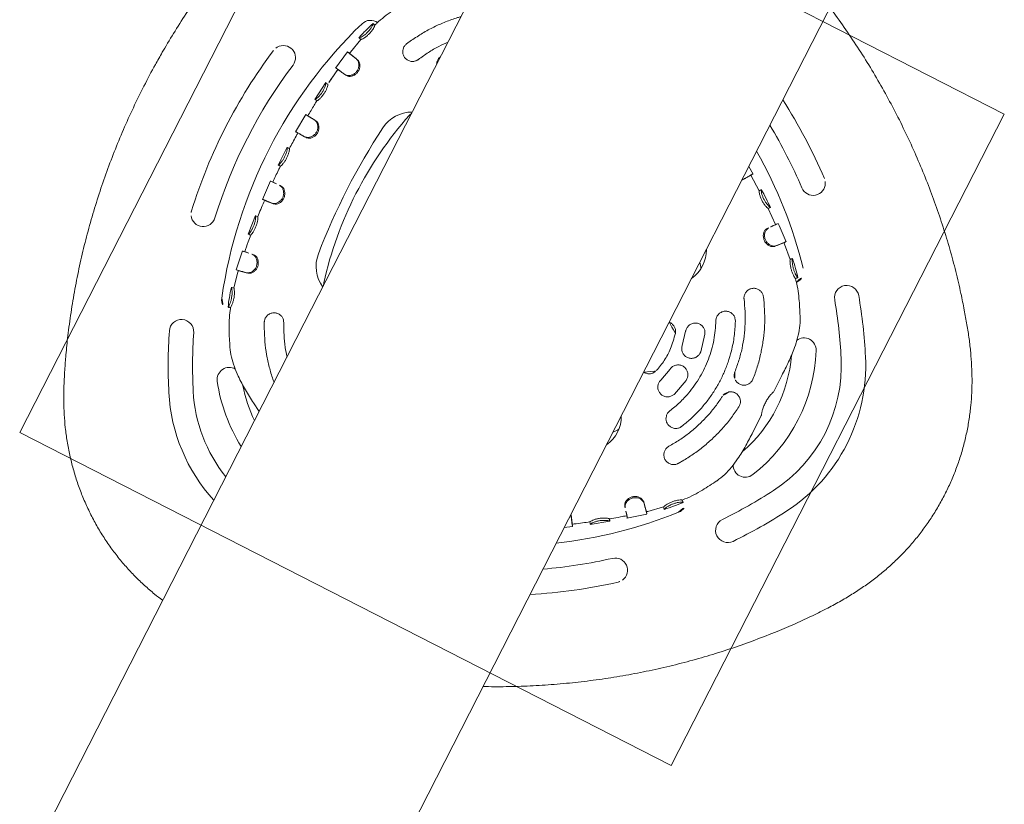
# Model space of a CAD drawing. Extents: x 5459245 to 5462690, y 5971016 to 5972523.
# Tile 88 of 136: x 5462451.55 to 5462451.953, y 5972211.051 to 5972211.373. Entities that reach past the tile are written whole.
import ezdxf

# ---------------------------------------------------------------- set-up
doc = ezdxf.new("R2010")
doc.units = 0
doc.layers.add('A_MAŁA ARCHITEKTURA', color=195, linetype='CONTINUOUS', lineweight=9)

# ---------------------------------------------------------------- blocks, each defined once
blk = doc.blocks.new('A$C43995eb0')
at = {"layer": 'A_MAŁA ARCHITEKTURA'}
for p, q in [((3836.64, 150), (4136.64, 150)), ((3836.64, 150), (3836.64, -150)), ((4136.64, 150), (4136.64, -150)), ((3836.64, -150), (4136.64, -150))]:
    blk.add_line(p, q, dxfattribs=at)
at = {"layer": 'A_MAŁA ARCHITEKTURA', "linetype": 'Continuous'}
for p, q in [((3981.22, 117.57), (3973.64, 117.57)), ((3999.64, 117.57), (3992.12, 117.57)), ((3935.58, 104.41), (3934.94, 105.18)), ((3934.94, 105.18), (3934.95, 105.18)), ((4037.68, 104.39), (4038.32, 105.16)), ((4038.32, 105.16), (4038.33, 105.19)), ((3935.58, 104.41), (3935.59, 104.41)), ((4037.68, 104.39), (4037.69, 104.42)), ((3929.64, 98.91), (3925.1, 93.98)), ((3929.62, 98.93), (3928.9, 99.63)), ((3928.93, 99.6), (3928.9, 99.63)), ((3929.6, 98.94), (3929.62, 98.93)), ((3950.42, 97.55), (3948.29, 96.15)), ((4024.99, 96.15), (4022.86, 97.55)), ((4048.18, 93.98), (4043.64, 98.92)), ((4043.65, 98.91), (4044.37, 99.62)), ((3925.1, 93.98), (3924.72, 93.49)), ((4048.57, 93.5), (4048.18, 93.98)), ((4049.32, 94.13), (4048.54, 93.49)), ((4054.56, 87.65), (4049.31, 94.18)), ((3927.69, 90.94), (3927.12, 91.41)), ((4045.52, 90.76), (4046.06, 91.22)), ((3919.67, 87.13), (3915.13, 81.41)), ((3919.58, 87.19), (3918.8, 87.8)), ((3922.63, 84.77), (3922.06, 85.23)), ((3914.34, 82), (3914.33, 82)), ((3915.14, 81.4), (3914.34, 82)), ((3980.04, 83.5), (3972.89, 81.8)), ((4000.39, 81.8), (3993.24, 83.5)), ((4058.07, 81.34), (4058.87, 81.94)), ((4058.07, 81.34), (4058.07, 81.35)), ((4058.88, 81.95), (4058.71, 81.83)), ((4063.7, 75.33), (4058.87, 82.01)), ((4058.87, 81.94), (4058.87, 81.94)), ((3910.45, 74.79), (3906.27, 68.81)), ((3909.54, 75.42), (3909.57, 75.41)), ((3910.39, 74.84), (3909.57, 75.41)), ((3975.39, 74.2), (3981.24, 75.59)), ((3992.04, 75.59), (3997.89, 74.2)), ((3905.47, 69.52), (3903.48, 66.5)), ((4066.93, 68.77), (4067.76, 69.32)), ((4069.64, 66.5), (4067.77, 69.39)), ((4043.6, 66.5), (3728.38, 66.5)), ((3909.45, 66.5), (3908.93, 67.06)), ((3909.54, 66.65), (3908.93, 67.06)), ((3947.56, 66.5), (3947.98, 66.93)), ((4025.31, 66.93), (4025.72, 66.5)), ((4282.87, 66.5), (4043.6, 66.5)), ((4063.77, 66.61), (4064.38, 67.02)), ((3728.38, -66.5), (4043.6, -66.5)), ((3948.01, -66.95), (3946.87, -66.5)), ((4026.41, -66.5), (4025.27, -66.95)), ((4043.6, -66.5), (4282.87, -66.5)), ((4082.16, -70.16), (4084.27, -66.5)), ((3920.27, -80.14), (3922.55, -81.29)), ((4050.73, -81.29), (4053.05, -80.13)), ((3921.72, -96.38), (3921.37, -97.32)), ((4035.89, -96.5), (4036.02, -97.22)), ((4051.55, -96.41), (4051.57, -96.4)), ((3921.36, -97.3), (3921.37, -97.32)), ((3929.21, -99.79), (3929.19, -99.81)), ((3929.46, -98.82), (3929.21, -99.79)), ((3929.45, -98.81), (3936.03, -100.28)), ((3936.03, -100.28), (3936.61, -100.38)), ((3936.61, -100.36), (3936.45, -101.34)), ((3945.32, -97.61), (3945.22, -98.33)), ((3975.49, -100.47), (3975.46, -101.21)), ((3997.83, -100.53), (3997.85, -101.27)), ((4005.8, -100.13), (4005.85, -100.87)), ((4036.67, -100.37), (4037.26, -100.28)), ((4036.84, -101.33), (4036.67, -100.33)), ((4036.67, -100.34), (4036.83, -101.32)), ((4037.26, -100.28), (4043.84, -98.81)), ((4043.83, -98.84), (4044.08, -99.81)), ((4051.9, -97.35), (4051.92, -97.34)), ((3936.39, -101.36), (3944.66, -102.64)), ((3951.71, -103.55), (3959.92, -104.4)), ((3951.77, -103.49), (3951.77, -103.52)), ((3951.83, -103.02), (3951.78, -103.47)), ((3959.95, -103.36), (3959.86, -104.35)), ((3959.86, -104.35), (3959.86, -104.36)), ((3967.1, -104.95), (3975.35, -105.37)), ((3967.22, -103.92), (3967.15, -104.92)), ((3982.59, -104.51), (3982.59, -104.53)), ((3990.69, -104.53), (3990.69, -104.52)), ((3990.69, -104.53), (3990.7, -105.53)), ((3997.96, -105.37), (4006.19, -104.95)), ((4006.07, -103.91), (4006.14, -104.91)), ((4013.34, -103.36), (4013.43, -104.37)), ((4013.37, -104.39), (4021.58, -103.55)), ((4021.42, -102.54), (4021.42, -102.53)), ((4021.42, -102.54), (4021.53, -103.53)), ((4021.53, -103.52), (4021.53, -103.47)), ((4021.53, -103.53), (4021.53, -103.52)), ((4028.65, -102.64), (4036.89, -101.36)), ((3982.53, -105.56), (3990.76, -105.55)), ((3982.58, -105.5), (3982.58, -105.53)), ((3990.7, -105.53), (3990.71, -105.52)), ((3998.02, -105.34), (3998.02, -105.35))]:
    blk.add_line(p, q, dxfattribs=at)
at = {"layer": 'A_MAŁA ARCHITEKTURA', "linetype": 'Continuous', "flags": 128}
for points in [[(4062.81, 74.78), (4063.23, 75.07), (4063.64, 75.36)], [(3947.98, 66.93), (3949.11, 67.79), (3949.75, 68.09)], [(4023.54, 68.09), (4024.17, 67.79), (4025.31, 66.93)], [(4051.55, -96.41), (4051.64, -96.65), (4051.73, -96.88), (4051.9, -97.35)], [(3967.52, -100.03), (3967.5, -100.4), (3967.47, -100.77)], [(4028.02, -97.74), (4028.08, -98.11), (4028.13, -98.48)], [(4006.14, -104.91), (4006.1, -104.41), (4006.07, -103.9)]]:
    blk.add_lwpolyline(points, dxfattribs=at)
at = {"layer": 'A_MAŁA ARCHITEKTURA', "linetype": 'Continuous'}
for centre, radius, start, end in [((3986.64, 83.16), 70.96, 60, 120), ((4058.66, -41.58), 215, 120, 126.7316), ((3986.64, 83.16), 60.96, 60, 120), ((3914.62, -41.58), 215, 53.2684, 60), ((4058.66, -41.58), 205, 120, 126.7316), ((3914.62, -41.58), 205, 53.2684, 60), ((3933.07, 126.72), 5, 126.7316, 306.7316), ((3986.64, 64.06), 67.7, 65.05, 114.95), ((4040.22, 126.72), 5, 233.2684, 53.2684), ((3960.19, 120.91), 5, 114.95, 244.0931), ((4013.09, 120.91), 5, 295.4898, 65.05), ((3986.64, 64.06), 57.7, 67.5689, 112.6838), ((4058.66, -41.58), 195, 131.1028, 146.3405), ((3933.75, 101.59), 5, 51.426, 131.1028), ((4039.53, 101.59), 5, 48.8972, 128.5483), ((3914.62, -41.58), 195, 33.6595, 48.8972), ((3897.53, 93.1), 5, 116.5061, 140.1094), ((3897.53, 93.1), 5, 320.1094, 116.5061), ((4075.75, 93.1), 5, 63.5046, 219.8906), ((4075.75, 93.1), 5, 39.8906, 63.5046), ((4058.66, -41.58), 215, 140.1094, 149.8214), ((3914.62, -41.58), 215, 30.1786, 39.8906), ((4058.66, -41.58), 205, 140.1094, 148.1822), ((3914.62, -41.58), 205, 31.8178, 39.8906), ((3948.34, 53.87), 14.29, 62.088, 117.912), ((4024.95, 53.87), 14.29, 62.088, 117.912), ((3959.14, -60.11), 14.29, 206.5645, 263.8574), ((3986.64, 83.16), 155, 255.5683, 284.4317), ((4014.14, -60.11), 14.29, 276.1426, 333.4355), ((4042.12, -32.03), 57.7, 308.1812, 323.3193), ((4042.12, -32.03), 67.7, 305.05, 329.3944), ((4058.66, -41.58), 60.96, 300, 335.8721), ((4058.66, -41.58), 70.96, 300, 339.4411), ((3986.64, 195.42), 271.29, 263.8574, 276.1426), ((4078.13, -83.36), 5, 176.9134, 305.05), ((3925.11, -96.6), 5, 171.4258, 251.1028), ((4048.18, -96.6), 5, 288.8972, 8.5462), ((3986.64, 83.16), 205, 293.2684, 300), ((3986.64, 83.16), 195, 251.1028, 288.8972), ((3986.64, 83.16), 215, 293.2684, 300), ((4069.6, -109.76), 5, 113.2684, 293.2684), ((3950.57, -123.72), 5, 80.1094, 236.4917), ((3986.64, 83.16), 205, 260.1094, 279.8906), ((4022.71, -123.72), 5, 303.5153, 99.8906), ((3950.57, -123.72), 5, 236.4917, 260.1094), ((3986.64, 83.16), 215, 260.1094, 279.8906), ((4022.71, -123.72), 5, 279.8906, 303.5153)]:
    blk.add_arc(centre, radius, start, end, dxfattribs=at)
for points, knots in [([(4142.89, 66.5), (4142.22, 67.87), (4140.12, 72.2), (4136.28, 79.34), (4131.39, 87.92), (4126.2, 96.34), (4120.77, 104.57), (4115.1, 112.59), (4109.18, 120.42), (4103.01, 128.06), (4096.61, 135.47), (4089.99, 142.66), (4083.16, 149.61), (4076.07, 156.36), (4069.1, 162.6), (4062.46, 168.17), (4056.39, 172.96), (4050.79, 177.15), (4045.5, 180.81), (4040.46, 183.99), (4035.48, 186.83), (4030.52, 189.34), (4025.57, 191.55), (4020.59, 193.47), (4015.46, 195.14), (4010.18, 196.55), (4004.72, 197.69), (3999.21, 198.53), (3993.62, 199.06), (3987.99, 199.29), (3982.33, 199.21), (3976.68, 198.81), (3971.05, 198.1), (3965.46, 197.07), (3959.92, 195.74), (3954.51, 194.1), (3949.3, 192.21), (3944.3, 190.08), (3939.45, 187.73), (3934.66, 185.11), (3929.92, 182.23), (3925.19, 179.08), (3920.42, 175.64), (3915.43, 171.81), (3909.6, 167.17), (3903.08, 161.65), (3896.09, 155.34), (3889.24, 148.75), (3882.55, 141.88), (3876.02, 134.74), (3869.67, 127.33), (3863.53, 119.68), (3857.61, 111.82), (3851.95, 103.78), (3846.55, 95.56), (3841.42, 87.18), (3836.57, 78.63), (3832.89, 71.73), (3830.91, 67.64), (3830.36, 66.5)], [0, 0, 0, 0, 0.01066, 0.033627, 0.056679, 0.079754, 0.102774, 0.125591, 0.148493, 0.171399, 0.194218, 0.216979, 0.239712, 0.26238, 0.285441, 0.305184, 0.322962, 0.339563, 0.354187, 0.368049, 0.381376, 0.394308, 0.406949, 0.419377, 0.431648, 0.444681, 0.45757, 0.47061, 0.483696, 0.496826, 0.509996, 0.523199, 0.536431, 0.549682, 0.562944, 0.576226, 0.589237, 0.601702, 0.614272, 0.626982, 0.639904, 0.653137, 0.666825, 0.681164, 0.697205, 0.718971, 0.740909, 0.763063, 0.785428, 0.807993, 0.830737, 0.853644, 0.876588, 0.899517, 0.922434, 0.945343, 0.968245, 0.991144, 1, 1, 1, 1]), ([(3973.64, 117.57), (3971.55, 117.56), (3967.33, 117.54), (3961.71, 117.15), (3956.88, 116.34), (3952.88, 115.28), (3950.4, 114.12), (3949.18, 113.55)], [0, 0, 0, 0, 0.251111, 0.505496, 0.673157, 0.837863, 1, 1, 1, 1]), ([(3992.14, 117.57), (3992.08, 117.55), (3991.97, 117.5), (3991.07, 117.22), (3989.73, 116.89), (3988, 116.64), (3986.14, 116.59), (3984.39, 116.75), (3982.86, 117.05), (3981.74, 117.36), (3981.14, 117.56), (3981.2, 117.55), (3981.22, 117.55)], [0, 0, 0, 0, 0.103058, 0.205996, 0.312092, 0.420916, 0.525974, 0.626415, 0.728523, 0.835844, 0.94424, 1, 1, 1, 1]), ([(4024.1, 113.55), (4022.88, 114.12), (4020.4, 115.28), (4016.4, 116.34), (4011.57, 117.15), (4005.95, 117.54), (4001.74, 117.56), (3999.64, 117.57)], [0, 0, 0, 0, 0.162136, 0.326843, 0.494504, 0.748889, 1, 1, 1, 1]), ([(3949.2, 113.51), (3947.14, 112.36), (3942.74, 109.89), (3938.23, 106.75), (3935.92, 104.68), (3935.6, 104.39)], [0, 0, 0, 0, 0.431846, 0.922212, 1, 1, 1, 1]), ([(4037.67, 104.4), (4037.36, 104.68), (4035.05, 106.76), (4030.54, 109.89), (4026.14, 112.36), (4024.08, 113.51)], [0, 0, 0, 0, 0.077106, 0.567787, 1, 1, 1, 1]), ([(3934.93, 105.2), (3933.93, 104.35), (3931.83, 102.57), (3929.87, 100.63), (3928.85, 99.61)], [0, 0, 0, 0, 0.476132, 1, 1, 1, 1]), ([(3928.9, 99.63), (3929.01, 99.64), (3929.2, 99.66), (3930.14, 100.15), (3931.14, 100.79), (3932.22, 101.64), (3933.19, 102.59), (3933.99, 103.53), (3934.57, 104.37), (3934.92, 105), (3934.94, 105.12), (3934.94, 105.18)], [0, 0, 0, 0, 0.1543579, 0.2635775, 0.3728287, 0.4773719, 0.5793885, 0.6795504, 0.7813825, 0.8905917, 1, 1, 1, 1]), ([(3934.95, 105.18), (3935.02, 105.11), (3935.13, 105), (3935.5, 104.62), (3935.67, 104.45)], [0, 0, 0, 0, 0.565482, 1, 1, 1, 1]), ([(3980.27, 107.7), (3978.51, 107.5), (3974.99, 107.08), (3969.82, 105.95), (3964.77, 104.46), (3959.85, 102.57), (3955.03, 100.3), (3951.96, 98.47), (3950.42, 97.55)], [0, 0, 0, 0, 0.166636, 0.334305, 0.49822, 0.663106, 0.831024, 1, 1, 1, 1]), ([(3983.82, 101.29), (3984.07, 101.69), (3984.55, 102.49), (3984.71, 103.91), (3984.41, 105.29), (3983.63, 106.5), (3982.49, 107.35), (3981.3, 107.73), (3980.55, 107.71), (3980.27, 107.7)], [0, 0, 0, 0, 0.151456, 0.302771, 0.457327, 0.612958, 0.766171, 0.911133, 1, 1, 1, 1]), ([(3993.02, 107.7), (3992.59, 107.7), (3991.74, 107.7), (3990.55, 107.2), (3989.56, 106.38), (3988.85, 105.23), (3988.57, 103.86), (3988.74, 102.46), (3989.23, 101.67), (3989.46, 101.29)], [0, 0, 0, 0, 0.132435, 0.264742, 0.400951, 0.546959, 0.70017, 0.855739, 1, 1, 1, 1]), ([(4022.86, 97.55), (4021.34, 98.46), (4018.3, 100.28), (4013.51, 102.53), (4008.6, 104.43), (4003.55, 105.93), (3998.34, 107.08), (3994.8, 107.49), (3993.02, 107.7)], [0, 0, 0, 0, 0.16672, 0.334469, 0.498272, 0.663049, 0.83092, 1, 1, 1, 1]), ([(4038.33, 105.2), (4038.27, 105.16), (4038.16, 105.07), (4037.76, 104.68), (4037.57, 104.49)], [0, 0, 0, 0, 0.510836, 1, 1, 1, 1]), ([(4044.36, 99.61), (4044.29, 99.61), (4044.15, 99.6), (4043.43, 99.89), (4042.46, 100.44), (4041.38, 101.21), (4040.35, 102.13), (4039.49, 103.1), (4038.83, 104.01), (4038.37, 104.79), (4038.35, 105.05), (4038.32, 105.14), (4038.32, 105.16)], [0, 0, 0, 0, 0.112227, 0.224671, 0.335172, 0.440983, 0.544394, 0.645694, 0.745549, 0.853552, 0.979482, 1, 1, 1, 1]), ([(4044.44, 99.61), (4043.39, 100.64), (4041.44, 102.59), (4039.33, 104.37), (4038.34, 105.2)], [0, 0, 0, 0, 0.531631, 1, 1, 1, 1]), ([(3929.62, 98.93), (3929.69, 98.94), (3929.83, 98.95), (3930.57, 99.33), (3931.47, 99.87), (3932.51, 100.65), (3933.55, 101.59), (3934.44, 102.58), (3935.1, 103.47), (3935.52, 104.14), (3935.56, 104.34), (3935.58, 104.4), (3935.58, 104.41)], [0, 0, 0, 0, 0.1254519, 0.228407, 0.3308914, 0.4409532, 0.5494393, 0.6585947, 0.7666066, 0.8754184, 0.9762079, 1, 1, 1, 1]), ([(3981.02, 99.74), (3981.44, 99.82), (3982.29, 99.98), (3983.23, 100.6), (3983.66, 101.11), (3983.82, 101.29)], [0, 0, 0, 0, 0.387563, 0.774825, 1, 1, 1, 1]), ([(3989.46, 101.29), (3989.76, 100.97), (3990.36, 100.33), (3991.4, 99.86), (3992.05, 99.77), (3992.27, 99.74)], [0, 0, 0, 0, 0.4028435, 0.8063495, 1, 1, 1, 1]), ([(4043.65, 98.92), (4043.59, 98.91), (4043.47, 98.9), (4042.82, 99.18), (4041.94, 99.67), (4040.9, 100.4), (4039.85, 101.31), (4038.93, 102.3), (4038.23, 103.25), (4037.75, 104.03), (4037.72, 104.28), (4037.69, 104.38), (4037.68, 104.39)], [0, 0, 0, 0, 0.104266, 0.208763, 0.314458, 0.420872, 0.530237, 0.640701, 0.747617, 0.858552, 0.978246, 1, 1, 1, 1]), ([(3928.94, 99.59), (3929.06, 99.47), (3929.31, 99.23), (3929.55, 98.99), (3929.67, 98.87)], [0, 0, 0, 0, 0.500173, 1, 1, 1, 1]), ([(3952.8, 89.55), (3954.2, 90.45), (3956.99, 92.26), (3961.48, 94.54), (3966.19, 96.49), (3971.05, 98.01), (3976, 99.14), (3979.34, 99.54), (3981.02, 99.74)], [0, 0, 0, 0, 0.164493, 0.328986, 0.498257, 0.667529, 0.833177, 1, 1, 1, 1]), ([(3992.27, 99.74), (3993.92, 99.54), (3997.22, 99.15), (4002.14, 98.03), (4007, 96.52), (4011.71, 94.58), (4016.25, 92.29), (4019.07, 90.46), (4020.48, 89.55)], [0, 0, 0, 0, 0.1644943, 0.3289887, 0.4982612, 0.6675337, 0.8331793, 1, 1, 1, 1]), ([(3923.97, 94.19), (3923.09, 93.14), (3921.32, 91.03), (3919.6, 88.87), (3918.74, 87.79)], [0, 0, 0, 0, 0.497427, 1, 1, 1, 1]), ([(3927.12, 91.41), (3926.79, 91.7), (3926.13, 92.27), (3925.25, 93.03), (3924.52, 93.65), (3924.03, 94.08), (3923.98, 94.12), (3923.95, 94.14)], [0, 0, 0, 0, 0.170366, 0.340731, 0.564138, 0.787514, 1, 1, 1, 1]), ([(3924.85, 93.39), (3924.72, 93.5), (3924.46, 93.72), (3924.19, 93.94), (3924.06, 94.05)], [0, 0, 0, 0, 0.500423, 1, 1, 1, 1]), ([(3927.69, 90.94), (3927.35, 91.23), (3926.68, 91.81), (3925.85, 92.53), (3925.18, 93.1), (3924.96, 93.29), (3924.86, 93.38)], [0, 0, 0, 0, 0.231475, 0.46295, 0.745136, 1, 1, 1, 1]), ([(3948.29, 96.15), (3947.95, 95.87), (3947.29, 95.32), (3946.69, 94.14), (3946.47, 92.85), (3946.69, 91.53), (3947.35, 90.31), (3948.42, 89.36), (3949.77, 88.84), (3951.19, 88.82), (3952.21, 89.17), (3952.69, 89.48), (3952.8, 89.55)], [0, 0, 0, 0, 0.100147, 0.200218, 0.302437, 0.409714, 0.522472, 0.638904, 0.755009, 0.86635, 0.970957, 1, 1, 1, 1]), ([(4010.87, 90.49), (4009.46, 91.12), (4006.63, 92.4), (4002.16, 93.87), (3997.54, 95), (3992.85, 95.72), (3988.15, 96.04), (3983.45, 95.98), (3978.72, 95.51), (3973.57, 94.54), (3968.07, 92.98), (3964.3, 91.32), (3962.41, 90.49)], [0, 0, 0, 0, 0.092895, 0.185791, 0.281385, 0.376979, 0.469874, 0.562769, 0.658363, 0.753957, 0.876231, 1, 1, 1, 1]), ([(4020.48, 89.55), (4020.86, 89.34), (4021.62, 88.92), (4022.92, 88.79), (4024.2, 89.05), (4025.36, 89.73), (4026.27, 90.79), (4026.76, 92.14), (4026.76, 93.58), (4026.26, 94.91), (4025.57, 95.74), (4025.1, 96.08), (4024.99, 96.15)], [0, 0, 0, 0, 0.099733, 0.19938, 0.301448, 0.409248, 0.522814, 0.639534, 0.755023, 0.865513, 0.969942, 1, 1, 1, 1]), ([(4045.52, 90.76), (4045.85, 91.06), (4046.87, 91.96), (4047.87, 92.85), (4048.44, 93.38), (4048.59, 93.51), (4048.57, 93.5), (4048.57, 93.5)], [0, 0, 0, 0, 0.181121, 0.546087, 0.762337, 0.984869, 1, 1, 1, 1]), ([(4046.06, 91.22), (4046.4, 91.52), (4047.17, 92.2), (4048.12, 93.04), (4048.88, 93.71), (4049.3, 94.09), (4049.3, 94.1), (4049.29, 94.1)], [0, 0, 0, 0, 0.169446, 0.387881, 0.612651, 0.848189, 1, 1, 1, 1]), ([(3922.06, 85.23), (3922.49, 84.99), (3923.21, 84.59), (3924.66, 84.69), (3925.9, 85.15), (3926.97, 85.99), (3927.7, 87.07), (3928.09, 88.26), (3928.13, 89.48), (3927.82, 90.64), (3927.36, 91.15), (3927.12, 91.41)], [0, 0, 0, 0, 0.157013, 0.266176, 0.3754, 0.480175, 0.576925, 0.674249, 0.774866, 0.884234, 1, 1, 1, 1]), ([(3922.63, 84.77), (3922.96, 84.58), (3923.56, 84.24), (3924.78, 84.27), (3925.96, 84.62), (3927.07, 85.35), (3927.93, 86.4), (3928.46, 87.61), (3928.6, 88.88), (3928.41, 90.03), (3927.97, 90.62), (3927.73, 90.89), (3927.69, 90.94)], [0, 0, 0, 0, 0.1279109, 0.2314639, 0.3346286, 0.4443694, 0.5501726, 0.6555536, 0.763383, 0.8733907, 0.9759765, 1, 1, 1, 1]), ([(3962.41, 90.49), (3962.04, 90.26), (3961.29, 89.81), (3960.52, 88.73), (3960.11, 87.47), (3960.14, 86.12), (3960.62, 84.82), (3961.54, 83.73), (3962.78, 83.03), (3964.18, 82.8), (3965.23, 82.99), (3965.76, 83.22), (3965.87, 83.27)], [0, 0, 0, 0, 0.101435, 0.202805, 0.30602, 0.413532, 0.525611, 0.640583, 0.755049, 0.865448, 0.970292, 1, 1, 1, 1]), ([(4007.41, 83.27), (4007.82, 83.12), (4008.63, 82.82), (4009.95, 82.9), (4011.18, 83.36), (4012.23, 84.21), (4012.95, 85.4), (4013.22, 86.8), (4013, 88.21), (4012.31, 89.45), (4011.51, 90.16), (4010.99, 90.43), (4010.87, 90.49)], [0, 0, 0, 0, 0.1008257, 0.2015788, 0.304403, 0.4120727, 0.5245912, 0.6397431, 0.7538978, 0.8639324, 0.9689255, 1, 1, 1, 1]), ([(4050.59, 84.62), (4050.32, 84.46), (4049.79, 84.13), (4048.66, 84.05), (4047.45, 84.33), (4046.31, 84.99), (4045.39, 85.98), (4044.81, 87.16), (4044.58, 88.44), (4044.73, 89.72), (4045.22, 90.38), (4045.48, 90.71), (4045.52, 90.76)], [0, 0, 0, 0, 0.105762, 0.211727, 0.318634, 0.425684, 0.532, 0.637358, 0.742606, 0.856715, 0.979621, 1, 1, 1, 1]), ([(4051.16, 85.08), (4050.86, 84.89), (4050.25, 84.52), (4048.98, 84.43), (4047.67, 84.75), (4046.51, 85.48), (4045.67, 86.49), (4045.18, 87.64), (4045.02, 88.88), (4045.23, 90.17), (4045.75, 90.84), (4046.03, 91.18), (4046.06, 91.22)], [0, 0, 0, 0, 0.115324, 0.230769, 0.34344, 0.449753, 0.548221, 0.644187, 0.742028, 0.852608, 0.984028, 1, 1, 1, 1]), ([(3918.8, 87.8), (3918.79, 87.82), (3918.76, 87.84), (3918.82, 87.81), (3919.2, 87.51), (3920.15, 86.75), (3921.1, 86), (3921.81, 85.43), (3922.06, 85.23)], [0, 0, 0, 0, 0.0780464, 0.1560939, 0.4706735, 0.675259, 0.8857859, 1, 1, 1, 1]), ([(3919.56, 87.21), (3919.56, 87.21), (3919.57, 87.21), (3919.8, 87.03), (3919.96, 86.9)], [0, 0, 0, 0, 0.306721, 1, 1, 1, 1]), ([(3965.87, 83.27), (3968.32, 84.32), (3972.04, 85.89), (3977.3, 87.14), (3982.63, 87.97), (3988.05, 88.11), (3993.43, 87.58), (3997.84, 86.75), (4002.56, 85.41), (4005.79, 83.99), (4007.41, 83.27)], [0, 0, 0, 0, 0.185687, 0.28131, 0.376933, 0.562619, 0.658242, 0.753865, 0.876184, 1, 1, 1, 1]), ([(4050.56, 84.6), (4050.66, 84.68), (4050.85, 84.83), (4051.05, 84.99), (4051.14, 85.06)], [0, 0, 0, 0, 0.5, 1, 1, 1, 1]), ([(4054.43, 87.77), (4054.43, 87.77), (4054.45, 87.78), (4054.18, 87.55), (4053.55, 87.03), (4052.56, 86.22), (4051.63, 85.46), (4051.16, 85.08)], [0, 0, 0, 0, 0.07606, 0.298327, 0.527038, 0.759802, 1, 1, 1, 1]), ([(4058.1, 81.36), (4057.93, 81.59), (4057.02, 82.82), (4055.55, 84.76), (4054.22, 86.45), (4053.66, 87.16)], [0, 0, 0, 0, 0.1169207, 0.6278107, 1, 1, 1, 1]), ([(3914.34, 82.06), (3913.52, 80.96), (3911.88, 78.75), (3910.29, 76.51), (3909.5, 75.39)], [0, 0, 0, 0, 0.49963, 1, 1, 1, 1]), ([(3909.57, 75.41), (3909.62, 75.42), (3909.71, 75.44), (3910.07, 75.61), (3910.73, 76.11), (3911.6, 76.91), (3912.48, 77.93), (3913.23, 79.04), (3913.8, 80.13), (3914.18, 81.08), (3914.38, 81.8), (3914.36, 81.93), (3914.34, 82)], [0, 0, 0, 0, 0.0783547, 0.1559759, 0.2639162, 0.3718951, 0.475645, 0.5764336, 0.676534, 0.7787914, 0.8882587, 1, 1, 1, 1]), ([(3910.39, 74.84), (3910.47, 74.85), (3910.62, 74.88), (3911.28, 75.36), (3912.07, 76.05), (3912.94, 77), (3913.76, 78.12), (3914.44, 79.28), (3914.89, 80.31), (3915.15, 81.09), (3915.15, 81.32), (3915.14, 81.39), (3915.14, 81.4)], [0, 0, 0, 0, 0.124011, 0.225535, 0.326594, 0.435815, 0.544085, 0.653465, 0.762923, 0.872374, 0.973614, 1, 1, 1, 1]), ([(3972.89, 81.8), (3972.49, 81.62), (3971.68, 81.26), (3970.77, 80.28), (3970.21, 79.07), (3970.07, 77.72), (3970.4, 76.37), (3971.17, 75.2), (3972.31, 74.35), (3973.65, 73.95), (3974.71, 74), (3975.27, 74.16), (3975.39, 74.2)], [0, 0, 0, 0, 0.102906, 0.205757, 0.310125, 0.417864, 0.529052, 0.642254, 0.754833, 0.864213, 0.969426, 1, 1, 1, 1]), ([(3981.24, 75.59), (3981.67, 75.7), (3982.52, 75.91), (3983.58, 76.73), (3984.33, 77.83), (3984.7, 79.14), (3984.6, 80.52), (3984.04, 81.81), (3983.06, 82.84), (3981.8, 83.45), (3980.75, 83.59), (3980.17, 83.52), (3980.04, 83.5)], [0, 0, 0, 0, 0.102687, 0.20531, 0.309718, 0.417828, 0.529334, 0.642416, 0.754501, 0.863534, 0.96896, 1, 1, 1, 1]), ([(3993.24, 83.5), (3992.8, 83.53), (3991.92, 83.57), (3990.66, 83.1), (3989.62, 82.28), (3988.89, 81.14), (3988.57, 79.79), (3988.72, 78.4), (3989.35, 77.13), (3990.37, 76.16), (3991.34, 75.72), (3991.91, 75.62), (3992.04, 75.59)], [0, 0, 0, 0, 0.102889, 0.205728, 0.309991, 0.417464, 0.528274, 0.641179, 0.753803, 0.863647, 0.969483, 1, 1, 1, 1]), ([(3997.89, 74.2), (3998.32, 74.1), (3999.17, 73.91), (4000.49, 74.16), (4001.65, 74.79), (4002.57, 75.78), (4003.11, 77.06), (4003.2, 78.46), (4002.79, 79.82), (4001.96, 80.95), (4001.07, 81.55), (4000.52, 81.75), (4000.39, 81.8)], [0, 0, 0, 0, 0.102272, 0.204491, 0.308264, 0.415741, 0.526955, 0.640228, 0.752815, 0.862335, 0.968009, 1, 1, 1, 1]), ([(4062.82, 74.78), (4062.76, 74.79), (4062.65, 74.81), (4062.08, 75.2), (4061.32, 75.85), (4060.45, 76.75), (4059.61, 77.85), (4058.9, 79.01), (4058.4, 80.09), (4058.1, 80.91), (4058.08, 81.22), (4058.07, 81.31), (4058.07, 81.34)], [0, 0, 0, 0, 0.1029668, 0.2061376, 0.3105698, 0.4168533, 0.5254455, 0.6348812, 0.7430641, 0.8554981, 0.9517181, 1, 1, 1, 1]), ([(4058.76, 81.86), (4058.63, 81.76), (4058.4, 81.6), (4058.18, 81.43), (4058.09, 81.37)], [0, 0, 0, 0, 0.607615, 1, 1, 1, 1]), ([(4063.64, 75.35), (4063.57, 75.36), (4063.44, 75.38), (4062.8, 75.82), (4061.97, 76.53), (4061.07, 77.48), (4060.26, 78.57), (4059.62, 79.68), (4059.16, 80.7), (4058.87, 81.56), (4058.88, 81.82), (4058.87, 81.92), (4058.87, 81.94)], [0, 0, 0, 0, 0.112036, 0.224185, 0.333953, 0.43959, 0.541122, 0.641141, 0.741377, 0.850168, 0.973225, 1, 1, 1, 1]), ([(3910.43, 74.76), (3910.41, 74.78), (3910.08, 75.01), (3909.71, 75.29), (3909.59, 75.38), (3909.53, 75.43)], [0, 0, 0, 0, 0.034506, 0.510345, 1, 1, 1, 1]), ([(3910.37, 74.85), (3910.36, 74.85), (3910.34, 74.87), (3910.37, 74.85), (3910.39, 74.84)], [0, 0, 0, 0, 0.2654203, 1, 1, 1, 1]), ([(4066.96, 68.79), (4066.82, 68.99), (4066.04, 70.18), (4064.67, 72.19), (4063.42, 73.97), (4062.85, 74.8)], [0, 0, 0, 0, 0.1030429, 0.5845078, 1, 1, 1, 1]), ([(3908.93, 67.06), (3908.57, 67.3), (3907.73, 67.86), (3906.69, 68.55), (3905.89, 69.08), (3905.45, 69.37), (3905.44, 69.37), (3905.44, 69.37)], [0, 0, 0, 0, 0.169216, 0.392658, 0.622566, 0.8467, 1, 1, 1, 1]), ([(3978.07, 70.83), (3977.66, 70.67), (3976.83, 70.35), (3975.86, 69.39), (3975.27, 68.2), (3975.06, 67.17), (3975.19, 66.62), (3975.22, 66.5)], [0, 0, 0, 0, 0.23106, 0.462031, 0.695495, 0.934157, 1, 1, 1, 1]), ([(3995.21, 70.83), (3993.48, 71.22), (3989.97, 72.01), (3984.14, 72.13), (3980.21, 71.29), (3978.07, 70.83)], [0, 0, 0, 0, 0.306454, 0.621796, 1, 1, 1, 1]), ([(3998.08, 66.5), (3998.11, 66.88), (3998.17, 67.73), (3997.69, 68.98), (3996.82, 70.05), (3995.91, 70.61), (3995.34, 70.79), (3995.21, 70.83)], [0, 0, 0, 0, 0.204453, 0.450117, 0.691497, 0.92719, 1, 1, 1, 1]), ([(4063.77, 66.61), (4064.13, 66.85), (4064.85, 67.34), (4065.76, 67.96), (4066.48, 68.45), (4066.92, 68.76), (4066.91, 68.75), (4066.91, 68.75)], [0, 0, 0, 0, 0.185108, 0.370216, 0.595648, 0.827617, 1, 1, 1, 1]), ([(4064.38, 67.02), (4064.74, 67.26), (4065.46, 67.75), (4066.17, 68.24), (4066.66, 68.56), (4066.92, 68.74), (4067.24, 68.96), (4067.68, 69.26), (4067.69, 69.27), (4067.7, 69.28)], [0, 0, 0, 0, 0.172594, 0.345189, 0.431356, 0.517524, 0.560591, 0.733185, 1, 1, 1, 1]), ([(3908.66, 67.24), (3908.56, 67.31), (3908.35, 67.45), (3908.14, 67.59), (3908.03, 67.66)], [0, 0, 0, 0, 0.49992, 1, 1, 1, 1]), ([(3909.7, 66.5), (3909.7, 66.5), (3909.65, 66.56), (3909.6, 66.61), (3909.54, 66.65)], [0, 0, 0, 0, 0.039997, 1, 1, 1, 1]), ([(4063.95, 66.5), (4064.05, 66.65), (4064.19, 66.84), (4064.35, 66.99), (4064.38, 67.02)], [0, 0, 0, 0, 0.761696, 1, 1, 1, 1]), ([(3802.09, -66.5), (3802.32, -67.78), (3802.88, -71.01), (3804.16, -76.09), (3805.87, -81.69), (3807.89, -87.13), (3810.18, -92.36), (3812.72, -97.36), (3815.49, -102.12), (3818.51, -106.71), (3821.79, -111.16), (3825.34, -115.47), (3829.15, -119.6), (3833.2, -123.56), (3837.48, -127.32), (3841.99, -130.86), (3846.69, -134.15), (3851.42, -137.09), (3856.09, -139.69), (3860.7, -142), (3865.73, -144.3), (3871.26, -146.69), (3877.58, -149.22), (3884.95, -151.96), (3893.35, -154.81), (3902.53, -157.6), (3911.83, -160.1), (3921.27, -162.33), (3930.81, -164.25), (3940.45, -165.87), (3950.13, -167.18), (3959.72, -168.17), (3966.75, -168.67), (3970.53, -168.87), (3971.18, -168.9)], [0, 0, 0, 0, 0.0182863, 0.0459808, 0.0733615, 0.1004489, 0.1272875, 0.1535123, 0.1789588, 0.2046068, 0.2304569, 0.2565169, 0.2827881, 0.3092641, 0.3359302, 0.3627632, 0.3897315, 0.4164669, 0.4408573, 0.4648354, 0.4889809, 0.5187336, 0.5495155, 0.5844833, 0.6290454, 0.6740048, 0.7190492, 0.7641409, 0.8099463, 0.855585, 0.901215, 0.9469541, 0.9907645, 1, 1, 1, 1]), ([(3920.27, -80.14), (3918.72, -79.28), (3915.62, -77.55), (3911.26, -74.53), (3907.18, -71.21), (3904.25, -68.53), (3902.76, -66.86), (3902.44, -66.5)], [0, 0, 0, 0, 0.23558, 0.472621, 0.703384, 0.935518, 1, 1, 1, 1]), ([(3926.01, -74.08), (3924.53, -73.32), (3921.57, -71.81), (3917.6, -69.26), (3915.22, -67.36), (3914.14, -66.5)], [0, 0, 0, 0, 0.3530668, 0.7061336, 1, 1, 1, 1]), ([(3920.98, -66.5), (3921.17, -66.6), (3921.75, -66.91), (3922.86, -66.96), (3923.84, -66.83), (3924.28, -66.55), (3924.36, -66.5)], [0, 0, 0, 0, 0.1828927, 0.5455771, 0.9149351, 1, 1, 1, 1]), ([(3971.18, -168.9), (3973.12, -168.99), (3978.36, -169.22), (3986.9, -169.34), (3996.79, -169.19), (4006.65, -168.71), (4016.46, -167.92), (4026.22, -166.82), (4035.91, -165.4), (4045.54, -163.68), (4055.09, -161.65), (4064.55, -159.32), (4073.92, -156.68), (4083.19, -153.74), (4091.76, -150.72), (4099.15, -147.86), (4105.73, -145.11), (4111.52, -142.5), (4116.95, -139.81), (4121.71, -137.18), (4126.39, -134.28), (4131.01, -131.07), (4135.55, -127.53), (4139.92, -123.73), (4144.08, -119.68), (4147.99, -115.43), (4151.66, -110.97), (4155.05, -106.32), (4158.17, -101.51), (4161, -96.55), (4163.53, -91.44), (4165.73, -86.28), (4167.61, -81.09), (4169.16, -75.9), (4170.37, -71.04), (4170.93, -67.88), (4171.18, -66.5)], [0, 0, 0, 0, 0.023728, 0.064246, 0.104655, 0.144952, 0.185144, 0.225241, 0.265251, 0.305183, 0.345049, 0.384858, 0.424624, 0.464357, 0.504047, 0.53594, 0.561511, 0.591532, 0.613968, 0.636063, 0.658299, 0.681427, 0.705112, 0.728811, 0.752487, 0.776118, 0.799688, 0.823181, 0.846588, 0.869902, 0.893122, 0.916408, 0.938632, 0.960658, 0.98285, 1, 1, 1, 1]), ([(4059.14, -66.5), (4058.09, -67.34), (4055.73, -69.23), (4051.76, -71.78), (4048.77, -73.31), (4047.27, -74.08)], [0, 0, 0, 0, 0.28621, 0.641844, 1, 1, 1, 1]), ([(4070.84, -66.5), (4070.53, -66.85), (4069.06, -68.5), (4066.14, -71.17), (4062.08, -74.49), (4057.72, -77.52), (4054.61, -79.25), (4053.05, -80.13)], [0, 0, 0, 0, 0.063086, 0.293806, 0.525882, 0.762202, 1, 1, 1, 1]), ([(4066.24, -89.22), (4067.36, -88.44), (4069.61, -86.88), (4072.57, -83.97), (4075.75, -80.23), (4078.96, -75.6), (4081.1, -71.97), (4082.16, -70.16)], [0, 0, 0, 0, 0.162459, 0.327434, 0.495133, 0.749209, 1, 1, 1, 1]), ([(3922.55, -81.29), (3922.96, -81.44), (3923.77, -81.74), (3925.09, -81.67), (3926.31, -81.21), (3927.36, -80.36), (3928.08, -79.18), (3928.37, -77.78), (3928.14, -76.35), (3927.44, -75.11), (3926.63, -74.4), (3926.12, -74.14), (3926.01, -74.08)], [0, 0, 0, 0, 0.1001881, 0.2002982, 0.3025943, 0.4099738, 0.5228145, 0.6392629, 0.7552985, 0.8665204, 0.9710249, 1, 1, 1, 1]), ([(4047.27, -74.08), (4046.9, -74.3), (4046.16, -74.75), (4045.4, -75.81), (4044.98, -77.04), (4044.99, -78.38), (4045.45, -79.7), (4046.36, -80.81), (4047.62, -81.53), (4049.03, -81.76), (4050.09, -81.58), (4050.62, -81.34), (4050.73, -81.29)], [0, 0, 0, 0, 0.0992312, 0.1983751, 0.2999947, 0.4075939, 0.5213789, 0.6387429, 0.755003, 0.8659205, 0.9702018, 1, 1, 1, 1]), ([(3907.06, -89.18), (3909.09, -90.39), (3913.42, -92.96), (3918.38, -95.3), (3921.31, -96.25), (3921.7, -96.38)], [0, 0, 0, 0, 0.433462, 0.925563, 1, 1, 1, 1]), ([(4051.56, -96.39), (4051.96, -96.26), (4054.9, -95.3), (4059.86, -92.96), (4064.2, -90.39), (4066.22, -89.18)], [0, 0, 0, 0, 0.076041, 0.567543, 1, 1, 1, 1]), ([(3921.57, -96.34), (3921.53, -96.48), (3921.4, -96.98), (3921.36, -97.15), (3921.34, -97.28)], [0, 0, 0, 0, 0.285307, 1, 1, 1, 1]), ([(3921.68, -96.42), (3921.68, -96.42), (3921.68, -96.46), (3921.7, -96.42), (3921.72, -96.39)], [0, 0, 0, 0, 0.081767, 1, 1, 1, 1]), ([(3921.72, -96.39), (3921.78, -96.35), (3921.88, -96.28), (3922.58, -96.25), (3923.59, -96.31), (3924.83, -96.54), (3926.17, -96.91), (3927.44, -97.43), (3928.47, -97.99), (3929.17, -98.46), (3929.37, -98.71), (3929.43, -98.79), (3929.46, -98.82)], [0, 0, 0, 0, 0.104114, 0.208509, 0.313905, 0.414791, 0.523436, 0.636715, 0.740585, 0.848069, 0.94622, 1, 1, 1, 1]), ([(3936.62, -100.35), (3936.62, -100.35), (3936.62, -100.37), (3936.75, -99.76), (3937.03, -98.51), (3937.26, -97.37), (3937.42, -96.55), (3937.48, -96.29)], [0, 0, 0, 0, 0.1011871, 0.4627739, 0.6765236, 0.8964458, 1, 1, 1, 1]), ([(3937.35, -96.99), (3937.47, -96.64), (3937.72, -95.93), (3938.69, -95.01), (3939.94, -94.39), (3941.31, -94.22), (3942.58, -94.5), (3943.69, -95.08), (3944.59, -95.94), (3945.22, -97.11), (3945.22, -97.88), (3945.22, -98.33)], [0, 0, 0, 0, 0.118464, 0.236968, 0.353382, 0.461289, 0.554515, 0.650297, 0.752684, 0.859448, 1, 1, 1, 1]), ([(3937.48, -96.29), (3937.59, -95.98), (3937.81, -95.35), (3938.68, -94.52), (3939.84, -93.94), (3941.18, -93.72), (3942.5, -93.94), (3943.69, -94.5), (3944.66, -95.34), (3945.32, -96.47), (3945.32, -97.21), (3945.32, -97.61)], [0, 0, 0, 0, 0.109066, 0.218562, 0.330324, 0.441227, 0.54371, 0.64723, 0.757211, 0.866198, 1, 1, 1, 1]), ([(4028.03, -97.79), (4028.02, -97.49), (4028, -96.88), (4028.49, -95.88), (4029.32, -95), (4030.47, -94.35), (4031.78, -94.01), (4033.11, -94.1), (4034.31, -94.54), (4035.26, -95.22), (4035.67, -95.96), (4035.83, -96.37), (4035.89, -96.5)], [0, 0, 0, 0, 0.104436, 0.209021, 0.314916, 0.419942, 0.528982, 0.636743, 0.736816, 0.848727, 0.950302, 1, 1, 1, 1]), ([(4028.14, -98.52), (4028.12, -98.18), (4028.1, -97.49), (4028.65, -96.38), (4029.57, -95.42), (4030.78, -94.78), (4032.09, -94.52), (4033.34, -94.67), (4034.46, -95.15), (4035.46, -95.93), (4035.82, -96.72), (4035.99, -97.15), (4036.02, -97.22)], [0, 0, 0, 0, 0.113705, 0.227523, 0.339057, 0.443464, 0.546379, 0.642606, 0.735802, 0.844535, 0.975554, 1, 1, 1, 1]), ([(4035.89, -96.5), (4035.97, -96.93), (4036.22, -98.24), (4036.49, -99.5), (4036.65, -100.26), (4036.67, -100.34), (4036.68, -100.38)], [0, 0, 0, 0, 0.183757, 0.553971, 0.775913, 1, 1, 1, 1]), ([(4043.83, -98.84), (4043.87, -98.79), (4043.93, -98.69), (4044.52, -98.27), (4045.42, -97.75), (4046.58, -97.23), (4047.87, -96.81), (4049.19, -96.5), (4050.38, -96.34), (4051.27, -96.32), (4051.46, -96.4), (4051.54, -96.41), (4051.55, -96.41)], [0, 0, 0, 0, 0.106711, 0.213888, 0.323297, 0.429408, 0.53274, 0.639227, 0.757075, 0.861914, 0.984502, 1, 1, 1, 1]), ([(4051.93, -97.34), (4051.91, -97.26), (4051.89, -97.1), (4051.75, -96.58), (4051.69, -96.34)], [0, 0, 0, 0, 0.552069, 1, 1, 1, 1]), ([(3921.34, -97.36), (3922.56, -97.8), (3925.16, -98.74), (3927.83, -99.47), (3929.24, -99.85)], [0, 0, 0, 0, 0.470749, 1, 1, 1, 1]), ([(3921.37, -97.32), (3921.44, -97.28), (3921.56, -97.2), (3922.34, -97.15), (3923.44, -97.23), (3924.75, -97.47), (3926.07, -97.86), (3927.27, -98.38), (3928.24, -98.93), (3928.97, -99.45), (3929.13, -99.69), (3929.19, -99.77), (3929.21, -99.79)], [0, 0, 0, 0, 0.112127, 0.22451, 0.33438, 0.434026, 0.538489, 0.641251, 0.738163, 0.843038, 0.967391, 1, 1, 1, 1]), ([(3936.45, -101.34), (3936.45, -101.34), (3936.45, -101.36), (3936.52, -101.01), (3936.71, -100.18), (3936.98, -98.88), (3937.22, -97.63), (3937.35, -96.99)], [0, 0, 0, 0, 0.077399, 0.293525, 0.515919, 0.753753, 1, 1, 1, 1]), ([(3945.22, -98.33), (3945.14, -98.76), (3944.98, -99.77), (3944.77, -101.02), (3944.61, -102.01), (3944.52, -102.56), (3944.51, -102.56), (3944.51, -102.56)], [0, 0, 0, 0, 0.169632, 0.389798, 0.61635, 0.849909, 1, 1, 1, 1]), ([(3967.16, -104.92), (3967.16, -104.93), (3967.16, -104.95), (3967.18, -104.61), (3967.24, -103.8), (3967.34, -102.54), (3967.43, -101.36), (3967.47, -100.77)], [0, 0, 0, 0, 0.072961, 0.297663, 0.528882, 0.760845, 1, 1, 1, 1]), ([(3967.22, -103.92), (3967.22, -103.93), (3967.22, -103.95), (3967.27, -103.36), (3967.37, -102.11), (3967.45, -101), (3967.51, -100.24), (3967.52, -100.03)], [0, 0, 0, 0, 0.091638, 0.462136, 0.685699, 0.915744, 1, 1, 1, 1]), ([(3967.47, -100.77), (3967.54, -100.43), (3967.68, -99.76), (3968.47, -98.79), (3969.59, -98.05), (3970.92, -97.69), (3972.25, -97.74), (3973.43, -98.18), (3974.42, -98.89), (3975.23, -99.87), (3975.39, -100.7), (3975.45, -101.14), (3975.46, -101.21)], [0, 0, 0, 0, 0.112996, 0.22655, 0.339783, 0.446971, 0.547807, 0.643272, 0.73802, 0.849208, 0.977884, 1, 1, 1, 1]), ([(3967.52, -100.03), (3967.59, -99.74), (3967.71, -99.14), (3968.42, -98.28), (3969.44, -97.58), (3970.72, -97.19), (3972.08, -97.18), (3973.35, -97.56), (3974.42, -98.26), (3975.19, -99.14), (3975.41, -99.93), (3975.47, -100.34), (3975.49, -100.47)], [0, 0, 0, 0, 0.103888, 0.208238, 0.316032, 0.424527, 0.533171, 0.639167, 0.740641, 0.8544, 0.953896, 1, 1, 1, 1]), ([(3997.83, -100.53), (3997.86, -100.23), (3997.93, -99.64), (3998.54, -98.72), (3999.49, -97.92), (4000.73, -97.39), (4002.08, -97.25), (4003.38, -97.49), (4004.52, -98.06), (4005.44, -98.91), (4005.68, -99.67), (4005.78, -100.06), (4005.8, -100.13)], [0, 0, 0, 0, 0.103305, 0.207185, 0.31553, 0.427383, 0.53362, 0.637242, 0.743915, 0.855518, 0.976014, 1, 1, 1, 1]), ([(3997.85, -101.27), (3997.89, -100.94), (3997.96, -100.27), (3998.64, -99.24), (3999.68, -98.38), (4000.98, -97.87), (4002.3, -97.81), (4003.52, -98.1), (4004.6, -98.7), (4005.49, -99.6), (4005.73, -100.39), (4005.83, -100.81), (4005.85, -100.87)], [0, 0, 0, 0, 0.112209, 0.225213, 0.339159, 0.449926, 0.547294, 0.642439, 0.741739, 0.850249, 0.97859, 1, 1, 1, 1]), ([(4005.8, -100.13), (4005.83, -100.56), (4005.9, -101.52), (4005.98, -102.67), (4006.04, -103.5), (4006.07, -103.93), (4006.07, -103.91), (4006.07, -103.9)], [0, 0, 0, 0, 0.1852, 0.41192, 0.645215, 0.869709, 1, 1, 1, 1]), ([(4005.85, -100.87), (4005.88, -101.3), (4005.94, -102.29), (4006.03, -103.52), (4006.1, -104.44), (4006.13, -104.92), (4006.13, -104.9), (4006.13, -104.89)], [0, 0, 0, 0, 0.172575, 0.400287, 0.634603, 0.866496, 1, 1, 1, 1]), ([(4028.79, -102.59), (4028.79, -102.6), (4028.79, -102.63), (4028.74, -102.31), (4028.61, -101.52), (4028.41, -100.29), (4028.23, -99.12), (4028.14, -98.52)], [0, 0, 0, 0, 0.0647, 0.290125, 0.522088, 0.757315, 1, 1, 1, 1]), ([(4036.02, -97.22), (4036.1, -97.65), (4036.2, -98.19), (4036.31, -98.75), (4036.35, -98.98), (4036.41, -99.28), (4036.58, -100.13), (4036.76, -100.94), (4036.84, -101.36), (4036.84, -101.33), (4036.83, -101.32)], [0, 0, 0, 0, 0.170764, 0.213374, 0.255984, 0.277286, 0.362538, 0.706212, 0.904762, 1, 1, 1, 1]), ([(4044.04, -99.85), (4045.46, -99.46), (4048.12, -98.74), (4050.71, -97.8), (4051.92, -97.36)], [0, 0, 0, 0, 0.532402, 1, 1, 1, 1]), ([(4044.08, -99.81), (4044.12, -99.75), (4044.19, -99.64), (4044.84, -99.17), (4045.82, -98.6), (4047.04, -98.06), (4048.33, -97.66), (4049.61, -97.38), (4050.74, -97.25), (4051.61, -97.24), (4051.81, -97.33), (4051.89, -97.35), (4051.9, -97.35)], [0, 0, 0, 0, 0.114587, 0.229781, 0.343709, 0.448561, 0.545124, 0.645382, 0.754976, 0.856418, 0.984962, 1, 1, 1, 1]), ([(3944.64, -101.62), (3945.54, -101.75), (3947.68, -102.05), (3950.04, -102.35), (3951.5, -102.52), (3951.72, -102.54)], [0, 0, 0, 0, 0.383813, 0.905927, 1, 1, 1, 1]), ([(3951.77, -103.52), (3951.83, -103.47), (3951.95, -103.39), (3952.71, -103.18), (3953.83, -103.03), (3955.17, -103), (3956.51, -103.13), (3957.75, -103.4), (3958.79, -103.74), (3959.59, -104.1), (3959.78, -104.29), (3959.85, -104.34), (3959.86, -104.35)], [0, 0, 0, 0, 0.11246, 0.225695, 0.338989, 0.442684, 0.54357, 0.642778, 0.741552, 0.846686, 0.971033, 1, 1, 1, 1]), ([(3951.88, -102.55), (3951.88, -102.56), (3951.86, -102.73), (3951.84, -102.89), (3951.82, -103.06)], [0, 0, 0, 0, 0.025184, 1, 1, 1, 1]), ([(3951.88, -102.56), (3951.88, -102.56), (3951.88, -102.59), (3951.89, -102.56), (3951.89, -102.53)], [0, 0, 0, 0, 0.074555, 1, 1, 1, 1]), ([(3951.89, -102.53), (3951.94, -102.49), (3952.05, -102.41), (3952.74, -102.24), (3953.75, -102.1), (3955.04, -102.06), (3956.41, -102.17), (3957.73, -102.42), (3958.85, -102.77), (3959.62, -103.1), (3959.85, -103.28), (3959.93, -103.34), (3959.95, -103.36)], [0, 0, 0, 0, 0.103525, 0.20766, 0.315861, 0.421183, 0.528862, 0.637818, 0.744435, 0.852618, 0.94899, 1, 1, 1, 1]), ([(3959.95, -103.39), (3960.69, -103.46), (3962.25, -103.59), (3964.68, -103.78), (3966.36, -103.9), (3967.22, -103.95)], [0, 0, 0, 0, 0.3066574, 0.645911, 1, 1, 1, 1]), ([(3975.46, -101.21), (3975.44, -101.64), (3975.4, -102.64), (3975.34, -103.88), (3975.29, -104.82), (3975.27, -105.29), (3975.27, -105.29), (3975.27, -105.29)], [0, 0, 0, 0, 0.185985, 0.430777, 0.682668, 0.934578, 1, 1, 1, 1]), ([(3975.31, -104.36), (3975.83, -104.38), (3978.26, -104.49), (3980.69, -104.52), (3982.59, -104.54)], [0, 0, 0, 0, 0.215355, 1, 1, 1, 1]), ([(3982.59, -104.44), (3982.59, -104.61), (3982.59, -104.97), (3982.58, -105.31), (3982.58, -105.49)], [0, 0, 0, 0, 0.496489, 1, 1, 1, 1]), ([(3982.58, -105.53), (3982.63, -105.48), (3982.72, -105.4), (3983.47, -105.13), (3984.57, -104.87), (3985.88, -104.71), (3987.23, -104.7), (3988.48, -104.84), (3989.56, -105.06), (3990.41, -105.33), (3990.61, -105.48), (3990.69, -105.52), (3990.7, -105.53)], [0, 0, 0, 0, 0.114435, 0.228856, 0.339615, 0.444824, 0.544759, 0.642668, 0.74114, 0.848283, 0.972744, 1, 1, 1, 1]), ([(3982.59, -104.53), (3982.64, -104.49), (3982.72, -104.41), (3983.39, -104.18), (3984.39, -103.95), (3985.65, -103.78), (3987.03, -103.75), (3988.36, -103.87), (3989.51, -104.08), (3990.33, -104.32), (3990.58, -104.47), (3990.66, -104.52), (3990.69, -104.53)], [0, 0, 0, 0, 0.105292, 0.210727, 0.316466, 0.422867, 0.530098, 0.637525, 0.743375, 0.853595, 0.950193, 1, 1, 1, 1]), ([(3990.69, -104.54), (3991.28, -104.54), (3993.71, -104.53), (3996.14, -104.42), (3997.98, -104.33)], [0, 0, 0, 0, 0.241999, 1, 1, 1, 1]), ([(3990.71, -105.52), (3990.71, -105.43), (3990.7, -105.28), (3990.7, -104.75), (3990.69, -104.54)], [0, 0, 0, 0, 0.585647, 1, 1, 1, 1]), ([(3998.01, -105.28), (3998.01, -105.21), (3998, -105.04), (3997.97, -104.24), (3997.92, -103.02), (3997.88, -101.86), (3997.85, -101.27)], [0, 0, 0, 0, 0.206539, 0.469845, 0.730971, 1, 1, 1, 1]), ([(4006.07, -103.91), (4008.26, -103.79), (4010.69, -103.67), (4013.11, -103.41), (4013.35, -103.38)], [0, 0, 0, 0, 0.901404, 1, 1, 1, 1]), ([(4013.35, -103.37), (4013.38, -103.33), (4013.46, -103.24), (4014.1, -102.95), (4015.06, -102.62), (4016.29, -102.33), (4017.65, -102.15), (4019.01, -102.12), (4020.19, -102.22), (4021.09, -102.38), (4021.31, -102.5), (4021.4, -102.53), (4021.42, -102.54)], [0, 0, 0, 0, 0.105374, 0.210948, 0.31698, 0.421404, 0.528301, 0.637066, 0.745985, 0.855295, 0.973346, 1, 1, 1, 1]), ([(4013.43, -104.36), (4013.48, -104.32), (4013.56, -104.22), (4014.27, -103.88), (4015.33, -103.52), (4016.62, -103.23), (4017.96, -103.08), (4019.24, -103.08), (4020.34, -103.19), (4021.22, -103.36), (4021.43, -103.49), (4021.52, -103.52), (4021.53, -103.53)], [0, 0, 0, 0, 0.114543, 0.229139, 0.340226, 0.443351, 0.54345, 0.643038, 0.743908, 0.849835, 0.975057, 1, 1, 1, 1]), ([(4021.41, -102.52), (4022.41, -102.42), (4024.83, -102.18), (4027.23, -101.79), (4028.64, -101.57)], [0, 0, 0, 0, 0.412224, 1, 1, 1, 1]), ([(4021.53, -103.5), (4021.51, -103.33), (4021.47, -103.01), (4021.43, -102.68), (4021.41, -102.51)], [0, 0, 0, 0, 0.500009, 1, 1, 1, 1])]:
    blk.add_open_spline(points, degree=3, knots=knots, dxfattribs=at)

msp = doc.modelspace()

# ---------------------------------------------------------------- block references
at = {"layer": 'A_MAŁA ARCHITEKTURA', "xscale": 0.001, "yscale": 0.001, "zscale": 0.001, "rotation": 242.9301705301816}
msp.add_blockref('A$C43995eb0', (5462453.5658, 5972214.81866), dxfattribs=at)

doc.saveas('drawing.dxf')
